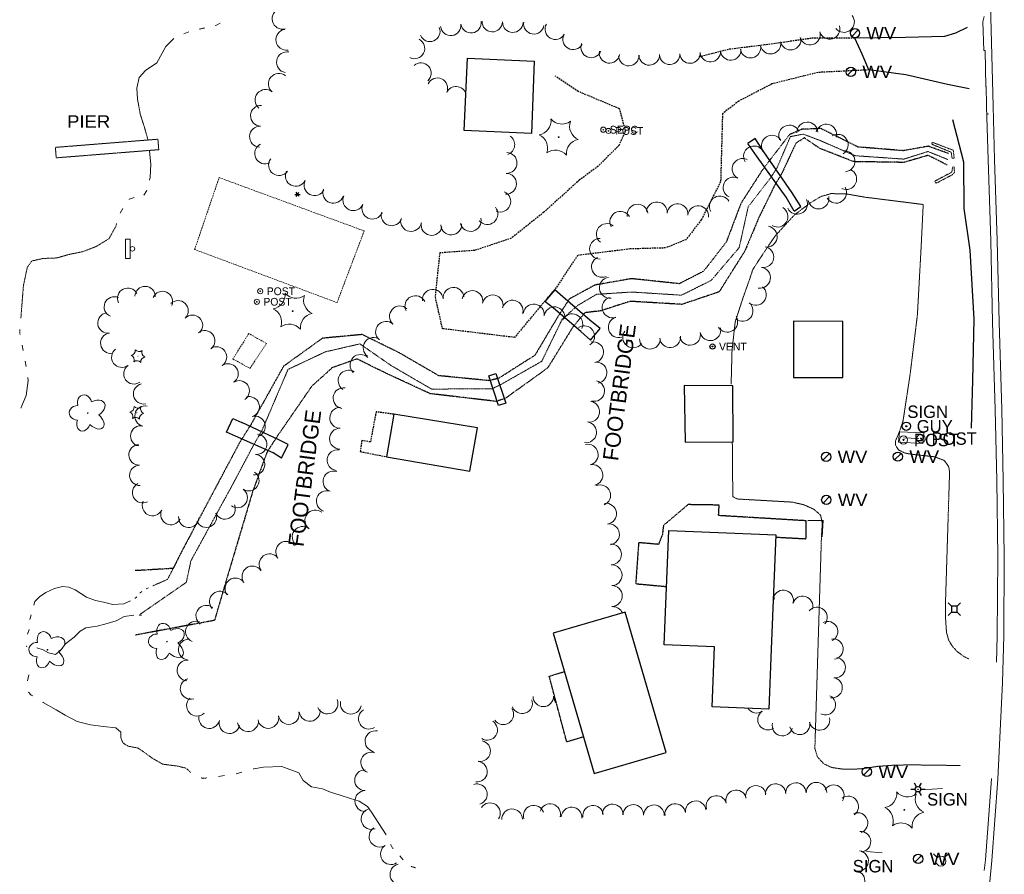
# Model space of a CAD drawing. Extents: x 386588 to 390135, y 96998 to 113606.
# Tile 57 of 93: x 388198 to 388577, y 103320 to 103650. Entities that reach past the tile are written whole.
import ezdxf
from ezdxf.enums import TextEntityAlignment as Align

# ---------------------------------------------------------------- set-up
doc = ezdxf.new("R2010")
doc.units = 0
doc.header["$MEASUREMENT"] = 0
for name, pattern in [('Echnl', [0.4, 0.145, -0.02, 0.01, -0.02, 0.01, -0.02, 0.01, -0.02, 0.145]), ('Wisdot1', [0.0625, 0.03125, -0.03125]), ('Wisdot3', [0.1875, 0.125, -0.0625]), ('Wisdot6', [0.375, 0.125, -0.0625, 0.03125, -0.0625, 0.03125, -0.0625])]:
    doc.linetypes.add(name, pattern=pattern)
for name, color, linetype, lineweight in [('E_AREA', 2, 'Wisdot3', 15), ('E_BLD', 241, 'Continuous', 25), ('E_BLD_HvyDash', 241, 'Wisdot3', 25), ('E_DRN', 40, 'Continuous', 15), ('E_DTM_BreakLines', 30, 'Continuous', 25), ('E_DWY', 2, 'Wisdot3', 15), ('E_LAND_Vegetation', 3, 'Continuous', 15), ('E_LTG', 21, 'Continuous', 25), ('E_MISCPROP', 30, 'Continuous', 15), ('E_MISCPROP_HvyDash', 241, 'Wisdot3', 25), ('E_MISCPROP_Railing', 30, 'Continuous', 15), ('E_MISCPROP_Septic', 241, 'Continuous', 15), ('E_RDWY_AsphConc', 200, 'Continuous', 25), ('E_RDWY_Gravel', 21, 'Wisdot3', 25), ('E_SGN', 21, 'Continuous', 15), ('E_STRUCT', 40, 'Continuous', 25), ('E_STRUCT_Pier', 7, 'Wisdot3', 25), ('E_STRUCT_WingWall', 40, 'Wisdot1', 15), ('E_UTL_AG_Bold', 30, 'Continuous', 25), ('E_UTL_EGuyWire', 200, 'Continuous', 25), ('E_UTL_W', 5, 'Continuous', 25), ('E_UTL_WHydrant', 4, 'Continuous', 15), ('E_WAL', 40, 'Continuous', 25), ('E_WTR', 4, 'Wisdot6', 15), ('E_WTR_Channel', 4, 'Echnl', 15), ('E_WTR_Dock_Pier', 4, 'Wisdot3', 15), ('E_WTR_Edge', 4, 'Echnl', 25), ('E_WTR_Elevations', 4, 'Continuous', 15)]:
    doc.layers.add(name, color=color, linetype=linetype, lineweight=lineweight)
doc.layers.add('P2S1_Complete', color=7, linetype='Continuous', lineweight=15, transparency=0.9)
doc.styles.add('Style-dot_font5', font='dot_font5.shx')
doc.styles.add('Style-IGR_FONT_0', font='dot_font15.shx')

# ---------------------------------------------------------------- blocks, each defined once
blk = doc.blocks.new('BSGN')
at = {"layer": 'E_SGN', "style": 'Style-dot_font5'}
blk.add_text('SIGN', height=12, dxfattribs=at).set_placement((0, 0), align=Align.MIDDLE_CENTER)
blk = doc.blocks.new('GUY')
at = {"layer": 'E_UTL_EGuyWire'}
for radius in [4, 0.5]:
    blk.add_circle((0, 0), radius, dxfattribs=at)
at = {"layer": 'E_UTL_EGuyWire', "style": 'Style-dot_font5'}
blk.add_text('GUY', height=12, dxfattribs=at).set_placement((10, 0), align=Align.MIDDLE_LEFT)
blk = doc.blocks.new('HYD')
at = {"layer": 'E_UTL_WHydrant'}
for p, q in [((-3.8, 3.8), (-8.3, 8.3)), ((3.8, 3.8), (8.3, 8.3))]:
    blk.add_line(p, q, dxfattribs=at)
for radius in [5.48, 0.42]:
    blk.add_circle((0, 0), radius, dxfattribs=at)
blk = doc.blocks.new('LPOL')
at = {"layer": 'E_LTG'}
for p, q in [((-4, 0), (-1.5, 0)), ((-0.75, 1.3), (-2, 3.46)), ((0.75, 1.3), (2, 3.46)), ((1.5, 0), (4, 0)), ((-2, -3.46), (-0.75, -1.3)), ((2, -3.46), (0.75, -1.3))]:
    blk.add_line(p, q, dxfattribs=at)
for radius in [1.5, 1.5, 1.5, 0.125]:
    blk.add_circle((0, 0), radius, dxfattribs=at)
blk = doc.blocks.new('PED')
at = {"layer": 'E_UTL_AG_Bold'}
for p, q in [((-2.5, 2.5), (-5.33, 5.33)), ((2.5, 2.5), (5.33, 5.33)), ((-2.5, -2.5), (-5.33, -5.33)), ((2.5, -2.5), (5.33, -5.33))]:
    blk.add_line(p, q, dxfattribs=at)
at = {"layer": 'E_UTL_AG_Bold', "flags": 128}
blk.add_lwpolyline([(-2.5, -2.5), (2.5, -2.5), (2.5, 2.5), (-2.5, 2.5)], close=True, dxfattribs=at)
blk = doc.blocks.new('PIER')
at = {"layer": 'E_STRUCT_Pier', "style": 'Style-dot_font5', "width": 1.111111}
blk.add_text('PIER', height=10.8, dxfattribs=at).set_placement((-16.77, -5.4))
blk = doc.blocks.new('CTRE')
at = {"layer": 'E_LAND_Vegetation'}
blk.add_circle((0, 0), 0.223, dxfattribs=at)
for centre, start, end in [((-11.97, 8.96), 280.2067, 5.9716), ((1.81, 14.92), 220.2113, 305.9762), ((13.83, 5.89), 160.2113, 245.9762), ((-13.83, -5.9), 340.2113, 65.9762), ((-1.81, -14.93), 40.2113, 125.9762)]:
    blk.add_arc(centre, 7.87, start, end, dxfattribs=at)
at = {"layer": 'E_LAND_Vegetation', "extrusion": (0, 0, -1)}
blk.add_arc((-12.03, -9.04), 7.87, 354.0728, 79.7489, dxfattribs=at)
blk = doc.blocks.new('POST')
at = {"layer": 'E_MISCPROP'}
for radius in [4, 0.5]:
    blk.add_circle((0, 0), radius, dxfattribs=at)
at = {"layer": 'E_MISCPROP', "style": 'Style-dot_font5'}
blk.add_text('POST', height=12, dxfattribs=at).set_placement((10, 0), align=Align.MIDDLE_LEFT)
blk = doc.blocks.new('SIGN')
at = {"layer": 'E_SGN', "lineweight": 13, "style": 'Style-dot_font5'}
blk.add_text('SIGN', height=12, dxfattribs=at).set_placement((0, 0), align=Align.MIDDLE_CENTER)
blk = doc.blocks.new('DTRE')
at = {"layer": 'E_LAND_Vegetation'}
blk.add_circle((-0.18, 0), 0.183, dxfattribs=at)
for centre, major_axis, ratio in [((-1.87, 5.32), (1.36, -4.98), 0.782863), ((4.06, 2.74), (-5.27, -2.93), 0.691916), ((-5.87, 0.15), (4.93, -0.12), 0.832022), ((-2.49, -5.24), (1.8, 4.86), 0.716896), ((3.54, -3.71), (-5.01, 4.58), 0.560249)]:
    blk.add_ellipse(centre, major_axis=major_axis, ratio=ratio, start_param=1.570796, end_param=4.712389, dxfattribs=at)
blk = doc.blocks.new('WV')
at = {"layer": 'E_UTL_W'}
blk.add_line((-2.83, -2.83), (2.83, 2.83), dxfattribs=at)
blk.add_circle((0, 0), 4, dxfattribs=at)
at = {"layer": 'E_UTL_W', "style": 'Style-dot_font5', "width": 1.111111}
blk.add_text('WV', height=10.8, dxfattribs=at).set_placement((10, 0), align=Align.MIDDLE_LEFT)

msp = doc.modelspace()

# ---------------------------------------------------------------- linework, layer by layer
at = {"layer": 'E_AREA', "ltscale": 5}
for p, q in [((388265.22, 103561.01), (388274.66, 103588.75)), ((388274.66, 103588.75), (388330.58, 103568.17)), ((388330.58, 103568.17), (388320.12, 103540.54)), ((388320.12, 103540.54), (388265.22, 103561.01)), ((388286.11, 103528.62), (388279.95, 103518.8)), ((388292.9, 103524.76), (388286.11, 103528.62)), ((388286.55, 103515.15), (388292.9, 103524.76)), ((388279.95, 103518.8), (388286.55, 103515.15))]:
    msp.add_line(p, q, dxfattribs=at)
at = {"layer": 'E_BLD', "ltscale": 5}
for p, q in [((388369.08, 103606.89), (388370.39, 103634.82)), ((388370.39, 103634.82), (388370.39, 103634.82)), ((388370.39, 103634.82), (388396.12, 103633.62)), ((388396.12, 103633.62), (388395.1, 103605.76)), ((388395.1, 103605.76), (388369.08, 103606.89)), ((388395.96, 103604.34), (388395.96, 103604.34)), ((388515.17, 103533.25), (388496.06, 103533.33)), ((388496.06, 103533.33), (388496.09, 103511.63)), ((388515.2, 103511.65), (388515.17, 103533.25)), ((388472.79, 103508.44), (388454.02, 103508.55)), ((388454.02, 103508.55), (388454.35, 103486.77)), ((388472.8, 103486.79), (388472.79, 103508.44)), ((388496.09, 103511.63), (388515.2, 103511.65)), ((388342.02, 103497.48), (388339.18, 103481.08)), ((388374.23, 103492.28), (388342.02, 103497.48)), ((388371.32, 103475.52), (388374.23, 103492.28)), ((388454.35, 103486.77), (388472.8, 103486.79)), ((388339.18, 103481.08), (388371.32, 103475.52)), ((388446.29, 103408.52), (388448.06, 103452.67)), ((388448.06, 103452.67), (388489.32, 103451.02)), ((388448.06, 103452.67), (388448.06, 103452.67)), ((388489.32, 103451.02), (388487.54, 103406.81)), ((388489.32, 103451.02), (388489.32, 103451.02)), ((388431.23, 103421.19), (388403.42, 103413.09)), ((388447.01, 103366.99), (388431.23, 103421.19)), ((388431.23, 103421.19), (388431.23, 103421.19)), ((388403.42, 103413.09), (388419.2, 103358.89)), ((388465.63, 103407.75), (388446.29, 103408.52)), ((388446.29, 103408.52), (388446.29, 103408.52)), ((388464.71, 103384.6), (388465.63, 103407.75)), ((388465.63, 103407.75), (388465.63, 103407.75)), ((388487.54, 103406.81), (388486.62, 103383.73)), ((388487.54, 103406.81), (388487.54, 103406.81)), ((388486.62, 103383.73), (388464.71, 103384.6)), ((388486.62, 103383.73), (388486.62, 103383.73)), ((388419.2, 103358.89), (388447.01, 103366.99)), ((388419.2, 103358.89), (388419.2, 103358.89))]:
    msp.add_line(p, q, dxfattribs=at)
at = {"layer": 'E_BLD_HvyDash', "ltscale": 5}
for p, q in [((388335.18, 103498.42), (388332.98, 103486.79)), ((388342.02, 103497.48), (388335.18, 103498.42)), ((388329.66, 103487.35), (388329.04, 103483.09)), ((388332.98, 103486.79), (388329.66, 103487.35)), ((388329.04, 103483.09), (388339.18, 103481.08))]:
    msp.add_line(p, q, dxfattribs=at)
at = {"layer": 'E_DRN'}
msp.add_point((388571.08, 103613.23), dxfattribs=at)
at = {"layer": 'E_DTM_BreakLines'}
for p, q in [((388561.8, 103594.7), (388557.54, 103611.01)), ((388561.93, 103576.88), (388561.8, 103594.7)), ((388564.21, 103560.76), (388561.93, 103576.88)), ((388565.82, 103534.13), (388564.21, 103560.76)), ((388565.22, 103510.67), (388565.82, 103534.13)), ((388564.81, 103492.09), (388565.22, 103510.67))]:
    msp.add_line(p, q, dxfattribs=at)
at = {"layer": 'E_DWY', "flags": 128}
for points in [[(388472.08, 103509.09), (388472.42, 103522.02), (388473.65, 103533.12), (388476.73, 103542.62), (388479.02, 103549.01), (388480.44, 103553.31), (388483.31, 103557.72), (388488.94, 103566.1), (388496.45, 103574.32), (388502.77, 103579.12), (388506.66, 103581.43), (388510.63, 103582.58), (388516.58, 103582.43), (388523.62, 103581.2), (388546.14, 103578.37)], [(388538.34, 103494.76), (388541.12, 103513.07), (388543.9, 103535.8), (388545.38, 103562.73), (388546.14, 103578.37)], [(388538.34, 103494.76), (388536.84, 103490.38), (388535.48, 103487.25), (388535.48, 103485.48), (388536.69, 103483.65), (388539.34, 103482.43), (388541.8, 103482.03), (388550.57, 103481.07), (388554.35, 103479.6), (388556, 103477.16), (388556.3, 103475.14), (388554.76, 103425.87), (388554.75, 103418.78), (388555.12, 103413.32), (388556, 103410.24), (388557.34, 103408.05), (388559.24, 103405.92), (388561.96, 103403.96), (388563.68, 103403.12)], [(388544.09, 103362.21), (388535.83, 103362.19), (388528.62, 103361.67), (388523.18, 103360.84), (388518.85, 103360.53), (388514.65, 103360.66), (388510.84, 103361.25), (388507.84, 103362.63), (388505.33, 103365.35), (388504.36, 103368.61), (388506.89, 103449.91), (388507.22, 103455.44), (388506.56, 103458.58), (388503.93, 103460.85), (388500.04, 103462.6), (388495.62, 103463.58), (388474.38, 103464.8), (388472.72, 103465.7), (388472.53, 103486.79)], [(388544.09, 103362.21), (388552.1, 103362.12), (388560.57, 103361.97)]]:
    msp.add_lwpolyline(points, dxfattribs=at)
at = {"layer": 'E_LAND_Vegetation'}
for centre in [(388243.37, 103519.88), (388242.9, 103498.03)]:
    msp.add_circle(centre, 0.0558, dxfattribs=at)
for centre, radius, start, end in [((388299.14, 103650.02), 4.04, 104.4458, 284.4305), ((388371.79, 103648.48), 3.95, 187.2767, 7.2614), ((388379.99, 103648.92), 3.95, 178.0169, 358.0016), ((388387.88, 103648.68), 3.95, 178.317, 358.3017), ((388396.01, 103648.04), 3.95, 170.7495, 350.7342), ((388515.56, 103648.79), 4.04, 218.6672, 38.6518), ((388300.59, 103641.9), 4.04, 99.3336, 279.3183), ((388355.91, 103645.15), 3.95, 202.5787, 22.5633), ((388363.96, 103647.48), 3.95, 187.2767, 7.2614), ((388404.31, 103645.98), 3.95, 150.1603, 330.145), ((388502.48, 103643.86), 3.95, 196.4366, 16.4213), ((388510.06, 103646.1), 3.95, 196.4366, 16.4213), ((388349.97, 103638.55), 3.95, 243.1781, 63.1628), ((388411.16, 103642.05), 3.95, 150.1603, 330.145), ((388487.28, 103640.39), 3.95, 191.1916, 11.1763), ((388495.03, 103641.92), 3.95, 191.1916, 11.1763), ((388300.82, 103633.23), 4.04, 79.7597, 259.7444), ((388418.1, 103638.94), 3.95, 158.1111, 338.0958), ((388425.19, 103636.82), 3.95, 170.6915, 350.6761), ((388464.05, 103637.32), 3.95, 184.8309, 4.8156), ((388471.92, 103637.98), 3.95, 184.8309, 4.8156), ((388479.53, 103638.86), 3.95, 191.1916, 11.1763), ((388432.6, 103635.8), 3.95, 181.7541, 1.7388), ((388440.5, 103636.04), 3.95, 181.7541, 1.7388), ((388448.34, 103636.32), 3.95, 183.2337, 3.2184), ((388456.22, 103636.76), 3.95, 183.2337, 3.2184), ((388352.44, 103629.05), 3.95, 311.7122, 131.6968), ((388297.7, 103624.89), 4.04, 50.3855, 230.3702), ((388358.81, 103623.22), 3.95, 335.431, 155.4157), ((388292.55, 103618.67), 4.04, 50.3855, 230.3702), ((388365.99, 103619.94), 3.95, 17.9645, 155.4157), ((388365.99, 103619.94), 3.95, 335.431, 336.6855), ((388290.82, 103612.57), 4.04, 87.2052, 267.1899), ((388290.43, 103604.51), 4.04, 87.2052, 267.1899), ((388494.47, 103604.96), 4.02, 23.5771, 203.5618), ((388501.46, 103606.14), 4.02, 1.4726, 181.4573), ((388508.77, 103605.33), 4.02, 345.1737, 165.1584), ((388384.58, 103601.45), 4.04, 291.0674, 55.2748), ((388487.78, 103601.04), 4.02, 30.9892, 210.9739), ((388513.18, 103601.41), 4.02, 301.2603, 121.245), ((388292.43, 103598.05), 4.04, 116.6265, 296.6111), ((388480.9, 103596.91), 4.02, 30.9892, 210.9739), ((388297.78, 103593.58), 4.04, 143.5362, 323.5209), ((388385.47, 103594.42), 4.04, 268.4294, 88.4141), ((388476.49, 103592.11), 4.02, 63.8828, 243.8675), ((388515.8, 103595.03), 4.02, 275.3101, 95.2948), ((388516.46, 103588.17), 4.02, 244.6741, 64.6588), ((388304.22, 103589.42), 4.04, 153.6317, 333.6164), ((388385.25, 103586.35), 4.04, 268.4294, 88.4141), ((388472.98, 103584.93), 4.02, 64.8936, 244.8783), ((388311.45, 103585.84), 4.04, 153.6317, 333.6164), ((388318.7, 103582.91), 4.04, 160.2808, 340.2655), ((388512.57, 103582.92), 4.02, 211.6127, 31.5973), ((388326.4, 103580.05), 4.04, 156.0661, 336.0508), ((388383.06, 103579.49), 4.04, 247.5755, 67.5602), ((388467.73, 103577.62), 4.02, 29.5457, 209.5304), ((388497.52, 103578.63), 4.02, 205.3933, 25.378), ((388505.79, 103580.69), 4.02, 190.5954, 10.58), ((388333.78, 103576.77), 4.04, 156.0661, 336.0508), ((388378.07, 103574.7), 4.04, 219.6801, 39.6648), ((388436.01, 103574.42), 4.02, 9.2209, 189.2056), ((388443.44, 103575.32), 4.02, 355.169, 175.1537), ((388451.41, 103574.63), 4.02, 354.4832, 174.4679), ((388459.41, 103573.86), 4.02, 354.4832, 174.4679), ((388489.94, 103573.7), 4.02, 239.7005, 59.6852), ((388341.19, 103574.23), 4.04, 162.1675, 342.1521), ((388348.66, 103572.01), 4.04, 169.2825, 349.2672), ((388371.6, 103572.04), 4.04, 194.7585, 14.7432), ((388429.36, 103571.72), 4.02, 29.4159, 209.4006), ((388356.59, 103570.51), 4.04, 169.2825, 349.2672), ((388364.13, 103570.68), 4.04, 182.9207, 2.9054), ((388424.13, 103566.97), 4.02, 51.8688, 231.8534), ((388485.8, 103565.99), 4.02, 260.5713, 80.556), ((388421.54, 103561.29), 4.02, 90.0525, 270.0371), ((388484.49, 103558.07), 4.02, 260.5713, 80.556), ((388422.26, 103554.32), 4.02, 114.3701, 294.3548), ((388483.19, 103550.13), 4.02, 260.9665, 80.9512), ((388425.28, 103546.26), 4.02, 97.0017, 276.9863), ((388239.43, 103542.23), 3.94, 26.7581, 206.7428), ((388246.09, 103542.85), 3.94, 358.4255, 178.4101), ((388365.03, 103542.34), 4.02, 5.1477, 185.1324), ((388481.6, 103543.55), 4.02, 230.6488, 50.6335), ((388234.26, 103538.87), 3.94, 66.9622, 246.9469), ((388252.78, 103540.94), 3.94, 336.4964, 156.4811), ((388350.33, 103539.18), 4.02, 26.5848, 206.5695), ((388357.03, 103541.62), 4.02, 5.1477, 185.1324), ((388372.29, 103541.13), 4.02, 347.9732, 167.9578), ((388380.15, 103539.46), 4.02, 347.9732, 167.9578), ((388426.37, 103538.69), 4.02, 107.2342, 287.2189), ((388258.79, 103537.37), 3.94, 315.1137, 135.0983), ((388344.39, 103535.21), 4.02, 47.8061, 227.7908), ((388387.81, 103537.43), 4.02, 344.9636, 164.9483), ((388395.96, 103535.93), 4.02, 352.3358, 172.3204), ((388403.92, 103534.86), 4.02, 352.3358, 172.3204), ((388476.5, 103537.34), 4.02, 230.6488, 50.6335), ((388231.77, 103532.67), 3.94, 98.2264, 278.2111), ((388264.37, 103531.81), 3.94, 315.1137, 135.0983), ((388410.84, 103532.19), 4.02, 336.4449, 156.4296), ((388428.75, 103531.02), 4.02, 107.2342, 287.2189), ((388470.57, 103533.15), 4.02, 211.6127, 31.5973), ((388339, 103529.26), 4.02, 47.8061, 227.7908), ((388415.43, 103527.57), 4.02, 303.0925, 123.0772), ((388232.89, 103524.87), 3.94, 98.2264, 278.2111), ((388269.12, 103525.82), 3.94, 308.4691, 128.4538), ((388334.24, 103523.07), 4.02, 53.9594, 233.9441), ((388434.29, 103527.14), 4.02, 142.8299, 322.8145), ((388448.52, 103527.22), 4.02, 185.9871, 5.9718), ((388456.24, 103528.11), 4.02, 192.8887, 12.8733), ((388464.07, 103529.9), 4.02, 192.8887, 12.8733), ((388273.63, 103519.55), 3.94, 304.3319, 124.3166), ((388418.88, 103521.41), 4.02, 279.2399, 99.2246), ((388440.75, 103526.61), 4.02, 179.8532, 359.8378), ((388237.13, 103519.47), 3.94, 126.9955, 306.9801), ((388239.92, 103518.41), 1.97, 340.2113, 65.9762), ((388240.38, 103522.12), 1.97, 280.2067, 5.9716), ((388243.83, 103523.61), 1.97, 220.2113, 305.9762), ((388246.83, 103521.36), 1.97, 160.2113, 245.9762), ((388329.14, 103516.48), 4.02, 45.3393, 225.3239), ((388241.8, 103513.03), 3.94, 124.6091, 304.5937), ((388242.92, 103516.15), 1.97, 40.2113, 125.9762), ((388278.07, 103513.04), 3.94, 304.3319, 124.3166), ((388420.17, 103513.48), 4.02, 279.2399, 99.2246), ((388324.57, 103510.46), 4.02, 57.2678, 237.2525), ((388245.56, 103505.34), 3.94, 101.6306, 281.6152), ((388282.39, 103506.5), 3.94, 303.3605, 123.3452), ((388419.22, 103506.48), 4.02, 256.2919, 76.2766), ((388286.24, 103500.34), 3.94, 286.9864, 106.971), ((388322.62, 103503.67), 4.02, 80.3232, 260.3079), ((388239.9, 103500.28), 1.97, 280.2067, 5.9716), ((388243.35, 103501.77), 1.97, 220.2113, 305.9762), ((388246.07, 103496.78), 3.94, 77.8479, 257.8326), ((388417.33, 103498.47), 4.02, 261.6089, 81.5936), ((388239.44, 103496.56), 1.97, 340.2113, 65.9762), ((388246.35, 103499.51), 1.97, 160.2113, 245.9762), ((388288.54, 103492.8), 3.94, 286.9864, 106.971), ((388321.35, 103496.07), 4.02, 89.2764, 269.2611), ((388244.42, 103489.08), 3.94, 77.8479, 257.8326), ((388242.44, 103494.3), 1.97, 40.2113, 125.9762), ((388416.15, 103490.52), 4.02, 261.6089, 81.5936), ((388289.1, 103485.91), 3.94, 264.3097, 84.2944), ((388321.24, 103488.04), 4.02, 89.2764, 269.2611), ((388243.77, 103481.8), 3.94, 92.0193, 272.0039), ((388416.81, 103481.87), 4.02, 282.8871, 102.8718), ((388288.32, 103478.07), 3.94, 264.3097, 84.2944), ((388320.33, 103479.8), 4.02, 82.0492, 262.0339), ((388244.05, 103473.92), 3.94, 92.0193, 272.0039), ((388418.6, 103474.03), 4.02, 282.8871, 102.8718), ((388286.11, 103471.85), 3.94, 235.4782, 55.4629), ((388318.72, 103471.56), 4.02, 71.3054, 251.2901), ((388245.15, 103467.23), 3.94, 117.9445, 297.9292), ((388421.58, 103466.22), 4.02, 292.2647, 112.2494), ((388281.65, 103465.35), 3.94, 235.4782, 55.4629), ((388316.15, 103463.95), 4.02, 71.3054, 251.2901), ((388248.97, 103462.24), 3.94, 154.0284, 334.0131), ((388276.93, 103460.94), 3.94, 203.7953, 23.78), ((388423.85, 103459.11), 4.02, 278.1103, 98.095), ((388256.05, 103458.79), 3.94, 154.0284, 334.0131), ((388269.72, 103457.76), 3.94, 203.7953, 23.78), ((388311.77, 103456.52), 4.02, 52.442, 232.4266), ((388262.96, 103457.73), 3.94, 176.1519, 356.1365), ((388424.98, 103451.15), 4.02, 278.1103, 98.095), ((388306.87, 103450.15), 4.02, 52.442, 232.4266), ((388300.52, 103444.44), 4.02, 36.9259, 216.9106), ((388425.73, 103443.39), 4.02, 271.9394, 91.9241), ((388294.1, 103439.61), 4.02, 36.9259, 216.9106), ((388287.51, 103434.91), 4.02, 35.2358, 215.2205), ((388425.99, 103435.4), 4.02, 270.707, 90.6917), ((388280.95, 103430.27), 4.02, 35.2358, 215.2205), ((388274.97, 103425.22), 4.02, 40.7987, 220.7834), ((388426.09, 103427.37), 4.02, 270.707, 90.6917), ((388492.17, 103425.69), 3.92, 343.1064, 163.0911), ((388484.77, 103426.37), 3.92, 354.6784, 22.7436), ((388499.67, 103423.41), 3.92, 343.1064, 163.0911), ((388269.75, 103419.76), 4.02, 52.717, 232.7017), ((388426.47, 103419.25), 4.02, 23.8638, 93.4424), ((388505.21, 103419.14), 3.92, 320.8239, 140.8086), ((388265.7, 103413.6), 4.02, 69.1949, 249.1796), ((388509.28, 103413.66), 3.92, 296.7612, 116.7459), ((388263, 103406.7), 4.02, 86.3255, 266.3102), ((388511.38, 103406.88), 3.92, 278.6257, 98.6104), ((388262.48, 103398.68), 4.02, 86.3255, 266.3102), ((388512.23, 103399.75), 3.92, 261.1463, 81.131), ((388263.7, 103391.61), 4.02, 106.6724, 286.6571), ((388511.03, 103392), 3.92, 261.1463, 81.131), ((388266.11, 103385.07), 4.02, 133.0218, 313.0065), ((388316.46, 103385.94), 4.02, 202.9619, 22.9466), ((388325.43, 103385.85), 4.02, 168.764, 348.7486), ((388391.46, 103385.99), 3.97, 200.0835, 20.0682), ((388399.65, 103388.7), 3.97, 180.3303, 0.315), ((388407.59, 103388.75), 3.97, 180.3303, 223.6638), ((388508.4, 103385.4), 3.92, 243.0164, 63.001), ((388309.56, 103383.07), 4.02, 187.7206, 7.7053), ((388332.42, 103380.06), 4.02, 121.2384, 301.223), ((388384.23, 103381.73), 3.97, 213.7465, 33.7311), ((388481.89, 103386.15), 3.92, 212.4178, 303.8689), ((388486.26, 103379.64), 3.92, 123.8843, 303.8689), ((388270.86, 103380.31), 4.02, 166.0808, 346.0655), ((388278.66, 103378.38), 4.02, 166.0808, 346.0655), ((388285.78, 103379.09), 4.02, 188.1551, 8.1398), ((388293.61, 103380.34), 4.02, 191.0209, 11.0056), ((388301.5, 103381.88), 4.02, 191.0209, 11.0056), ((388378.02, 103375.74), 3.97, 237.6687, 57.6534), ((388506.18, 103379.53), 3.92, 192.5313, 12.5159), ((388334.97, 103371.38), 4.02, 79.5203, 259.505), ((388491.86, 103377.36), 3.92, 165.2586, 345.2433), ((388498.53, 103377.83), 3.92, 192.5313, 12.5159), ((388375.32, 103367.57), 3.97, 259.4658, 79.4505), ((388333.3, 103363.14), 4.02, 69.026, 249.0107), ((388330.97, 103356.32), 4.02, 90.3243, 270.309), ((388374.07, 103359.61), 3.97, 262.8317, 82.8163), ((388374.05, 103350.93), 3.97, 287.2725, 107.2571), ((388474.01, 103348.57), 3.97, 15.9433, 195.928), ((388481.63, 103350.27), 3.97, 12.4603, 192.445), ((388489.23, 103350.96), 3.97, 4.1431, 184.1277), ((388497.05, 103351.36), 3.97, 1.1265, 181.1112), ((388504.99, 103351.51), 3.97, 1.1265, 181.1112), ((388511.64, 103350.52), 3.97, 327.6767, 147.6613), ((388331.02, 103348.29), 4.02, 90.3243, 270.309), ((388466.37, 103346.39), 3.97, 15.9433, 195.928), ((388517.23, 103346.24), 3.97, 305.7495, 125.7342), ((388333.45, 103341.38), 4.02, 109.5615, 289.5461), ((388379.1, 103343.63), 3.97, 326.2652, 146.2498), ((388387.61, 103341.27), 3.97, 1.2014, 181.1861), ((388395.97, 103342.68), 3.97, 18.5251, 198.5098), ((388402.31, 103343.28), 3.97, 344.0055, 163.9902), ((388410.56, 103341.97), 3.97, 356.7819, 176.7666), ((388418.84, 103342.61), 3.97, 7.7178, 187.7025), ((388426.41, 103343.13), 3.97, 358.651, 178.6357), ((388434.37, 103342.94), 3.97, 359.127, 179.1117), ((388442.31, 103342.82), 3.97, 359.127, 179.1117), ((388450.53, 103343.3), 3.97, 7.7744, 187.759), ((388458.4, 103344.37), 3.97, 7.7744, 187.759), ((388520.8, 103339.83), 3.97, 290.6399, 110.6245), ((388336.52, 103334.56), 4.02, 123.1214, 303.1061), ((388521.93, 103332.65), 3.97, 274.1462, 94.1309), ((388340.91, 103327.83), 4.02, 123.1214, 303.1061), ((388521.02, 103325.2), 3.97, 262.2544, 82.239), ((388344.58, 103319.99), 4.02, 103.0219, 283.0066), ((388519.68, 103317.47), 3.97, 259.8723, 79.8569)]:
    msp.add_arc(centre, radius, start, end, dxfattribs=at)
at = {"layer": 'E_LAND_Vegetation', "extrusion": (0, 0, -1)}
for centre in [(-388246.38, 103517.62), (-388245.9, 103495.78)]:
    msp.add_arc(centre, 1.97, 354.0728, 79.7489, dxfattribs=at)
at = {"layer": 'E_LTG', "ltscale": 5}
for p, q in [((388303.9, 103582.27), (388304.53, 103582.27)), ((388304.71, 103582.6), (388304.4, 103583.14)), ((388304.4, 103581.41), (388304.71, 103581.95)), ((388305.09, 103582.6), (388305.4, 103583.14)), ((388305.4, 103581.41), (388305.09, 103581.95)), ((388305.28, 103582.27), (388305.9, 103582.27))]:
    msp.add_line(p, q, dxfattribs=at)
at = {"layer": 'E_LTG'}
for radius in [0.375, 0.0312]:
    msp.add_circle((388304.9, 103582.27), radius, dxfattribs=at)
at = {"layer": 'E_MISCPROP'}
for centre, radius in [((388424.79, 103606.74), 1), ((388424.79, 103606.74), 0.125), ((388290.5, 103544.91), 1), ((388290.5, 103544.91), 0.125), ((388289.21, 103540.85), 1), ((388289.21, 103540.85), 0.125)]:
    msp.add_circle(centre, radius, dxfattribs=at)
at = {"layer": 'E_MISCPROP_HvyDash', "flags": 128}
for points in [[(388489.28, 103450.09), (388500.94, 103449.46), (388501.05, 103456.38), (388467.23, 103458.4), (388467.47, 103462.44), (388455.47, 103462.62), (388445.99, 103454.59), (388445.55, 103451.06), (388444.07, 103447.28), (388436.41, 103447.95), (388435.28, 103432.12), (388447.19, 103431.02)], [(388415.08, 103373.03), (388408.69, 103371.09), (388401.94, 103396.43), (388407.75, 103398.21)]]:
    msp.add_lwpolyline(points, dxfattribs=at)
at = {"layer": 'E_MISCPROP_Septic'}
for radius in [1, 0.125]:
    msp.add_circle((388422.78, 103607.22), radius, dxfattribs=at)
at = {"layer": 'E_RDWY_AsphConc', "flags": 128}
for points in [[(388563.05, 103646.62), (388558.55, 103644.39), (388554.39, 103643.12), (388539.32, 103642.75), (388519.74, 103642.55)], [(388563.81, 103622.93), (388555.56, 103624.66), (388539.38, 103628.41), (388525.22, 103630.27), (388522.62, 103636.29), (388519.74, 103642.55)]]:
    msp.add_lwpolyline(points, dxfattribs=at)
at = {"layer": 'E_RDWY_Gravel', "ltscale": 5}
for p, q in [((388503.87, 103642.57), (388485, 103639.9)), ((388519.74, 103642.55), (388503.87, 103642.57)), ((388471.1, 103638.19), (388459.53, 103635.21)), ((388485, 103639.9), (388471.1, 103638.19)), ((388525.22, 103630.27), (388505.58, 103629.29)), ((388413.13, 103621.96), (388404.25, 103627.87)), ((388505.58, 103629.29), (388487.8, 103624.87)), ((388429.07, 103615.26), (388413.13, 103621.96)), ((388487.8, 103624.87), (388475.03, 103618.26)), ((388475.03, 103618.26), (388468.75, 103613.4)), ((388431.36, 103606.75), (388429.07, 103615.26)), ((388468.75, 103613.4), (388468.02, 103587.21)), ((388428.88, 103601.24), (388431.36, 103606.75)), ((388428.88, 103601.24), (388420.75, 103593.13)), ((388420.75, 103593.13), (388413.48, 103587.71)), ((388413.48, 103587.71), (388399.87, 103575.41)), ((388468.02, 103587.21), (388460.57, 103572.42)), ((388399.87, 103575.41), (388387.31, 103565.36)), ((388460.57, 103572.42), (388454.64, 103564.8)), ((388387.31, 103565.36), (388373.25, 103560.67)), ((388433.14, 103561.22), (388412.88, 103558.73)), ((388446.8, 103561.62), (388433.14, 103561.22)), ((388454.64, 103564.8), (388446.8, 103561.62)), ((388359.7, 103559.69), (388357.91, 103542.67)), ((388373.25, 103560.67), (388359.7, 103559.69)), ((388412.88, 103558.73), (388404.59, 103546.3)), ((388404.59, 103546.3), (388399.63, 103540.37)), ((388357.91, 103542.67), (388360.67, 103530.48)), ((388399.63, 103540.37), (388388.57, 103527.08)), ((388388.57, 103527.08), (388360.67, 103530.48))]:
    msp.add_line(p, q, dxfattribs=at)
at = {"layer": 'E_SGN', "ltscale": 5}
for p, q in [((388538.53, 103488.43), (388544.46, 103488.08)), ((388545.66, 103352.65), (388553.55, 103353.19)), ((388524.27, 103328.79), (388530.35, 103328.32))]:
    msp.add_line(p, q, dxfattribs=at)
at = {"layer": 'E_SGN', "flags": 128}
msp.add_lwpolyline([(388240.36, 103557.53), (388238.61, 103557.53), (388238.61, 103565.03), (388240.36, 103565.03), (388240.36, 103557.53)], close=True, dxfattribs=at)
for points in [[(388537.05, 103490.73), (388536.56, 103486.71)], [(388546.34, 103490.35), (388537.05, 103490.73)], [(388545.97, 103486.23), (388546.34, 103490.35)], [(388536.56, 103486.71), (388545.97, 103486.23)]]:
    msp.add_lwpolyline(points, dxfattribs=at)
at = {"layer": 'E_SGN'}
msp.add_circle((388241.23, 103561.28), 0.875, dxfattribs=at)
at = {"layer": 'E_STRUCT', "ltscale": 5}
for p, q in [((388481.4, 103603.87), (388478.55, 103601.85)), ((388484.65, 103598.65), (388481.4, 103603.87)), ((388482.06, 103596.71), (388478.55, 103601.85)), ((388493.24, 103581.18), (388482.06, 103596.71)), ((388495.57, 103582.83), (388484.65, 103598.65)), ((388496.33, 103575.77), (388493.24, 103581.18)), ((388498.95, 103577.55), (388495.57, 103582.83)), ((388496.33, 103575.77), (388498.95, 103577.55)), ((388404.11, 103545.5), (388400.29, 103541.02)), ((388407.14, 103542.73), (388404.11, 103545.5)), ((388417.53, 103533.7), (388407.14, 103542.73)), ((388403.59, 103538.44), (388400.29, 103541.02)), ((388414.17, 103529.43), (388403.59, 103538.44)), ((388421.6, 103530.51), (388417.53, 103533.7)), ((388417.81, 103526.06), (388414.17, 103529.43)), ((388417.81, 103526.06), (388421.6, 103530.51)), ((388378.67, 103512.29), (388381.4, 103513.21)), ((388382.37, 103500.8), (388378.67, 103512.29)), ((388381.4, 103513.21), (388385.14, 103501.69)), ((388385.14, 103501.69), (388382.37, 103500.8)), ((388277.45, 103490.61), (388279.98, 103495.86)), ((388279.98, 103495.86), (388283.36, 103494.25)), ((388297.94, 103487.47), (388283.36, 103494.25)), ((388280.99, 103489.04), (388277.45, 103490.61)), ((388295.53, 103482.53), (388280.99, 103489.04)), ((388301.22, 103485.75), (388297.94, 103487.47)), ((388298.67, 103480.49), (388301.22, 103485.75)), ((388298.67, 103480.49), (388295.53, 103482.53))]:
    msp.add_line(p, q, dxfattribs=at)
at = {"layer": 'E_STRUCT_WingWall', "ltscale": 5}
for p, q in [((388549.4, 103601.64), (388549.64, 103602.38)), ((388556.92, 103598.53), (388549.4, 103601.64)), ((388549.64, 103602.38), (388557.74, 103599.29)), ((388557.74, 103599.29), (388558.08, 103596.19)), ((388557.26, 103596.3), (388556.92, 103598.53)), ((388558.08, 103596.19), (388557.26, 103596.3)), ((388557.18, 103590.85), (388557.46, 103592.79)), ((388557.46, 103592.79), (388558.09, 103592.89)), ((388558.09, 103592.89), (388558.17, 103590.72)), ((388550.56, 103587.36), (388557.18, 103590.85)), ((388557.39, 103589.86), (388551.09, 103586.55)), ((388558.17, 103590.72), (388557.39, 103589.86)), ((388551.09, 103586.55), (388550.56, 103587.36))]:
    msp.add_line(p, q, dxfattribs=at)
at = {"layer": 'E_UTL_AG_Bold'}
for radius in [1, 0.125]:
    msp.add_circle((388464.91, 103523.58), radius, dxfattribs=at)
at = {"layer": 'E_WAL'}
msp.add_lwpolyline([(388501.66, 103456.46), (388507.37, 103456.65), (388507.06, 103450.15)], dxfattribs=at)
at = {"layer": 'E_WTR', "flags": 128}
for points in [[(388267.06, 103646), (388269.1, 103646.49)], [(388247.22, 103603.24), (388247.19, 103603.44), (388245.88, 103608.09), (388244.23, 103613.2), (388243.46, 103617.58)], [(388209.9, 103557.68), (388212.04, 103557.76), (388216.69, 103559.07), (388222.15, 103560.2), (388227.35, 103562.22), (388232.19, 103565.18), (388234.77, 103569.87), (388235.14, 103571.09)], [(388198.21, 103534.49), (388198.46, 103537.68), (388199.19, 103547.04), (388200.68, 103554.14), (388202.45, 103556.58), (388206.64, 103557.55), (388209.9, 103557.68)], [(388197.9, 103528.22), (388197.76, 103528.93), (388197.87, 103530.3)], [(388258.33, 103440.82), (388256.94, 103438), (388254.75, 103433.77), (388250.02, 103431.71), (388249.13, 103431.3)], [(388242.95, 103427.01), (388242.15, 103426.48)], [(388200.24, 103408.06), (388200.78, 103407.65)], [(388263.65, 103359.35), (388261.97, 103360.96), (388258.51, 103361.8), (388252.92, 103362.5), (388248.79, 103364.88), (388245.71, 103367.15), (388243.34, 103368.74), (388239.58, 103369.44), (388237.54, 103370.75), (388236.8, 103372.59), (388236.76, 103374.59)], [(388269.92, 103357.23), (388268.4, 103357.04), (388267.7, 103357.33)], [(388341.72, 103330.01), (388341.33, 103330.43), (388340.75, 103331.7)], [(388350.35, 103322.48), (388350.23, 103322.62), (388348.51, 103323.1)]]:
    msp.add_lwpolyline(points, dxfattribs=at)
at = {"layer": 'E_WTR_Channel'}
for p, q in [((388494.91, 103604.55), (388489.74, 103592.44)), ((388499.89, 103605.51), (388494.91, 103604.55)), ((388506.35, 103603.06), (388499.89, 103605.51)), ((388519.87, 103597.18), (388506.35, 103603.06)), ((388538.68, 103595.88), (388519.87, 103597.18)), ((388547.97, 103598.8), (388538.68, 103595.88)), ((388555.62, 103595.73), (388547.97, 103598.8)), ((388489.74, 103592.44), (388487.2, 103588.54)), ((388487.2, 103588.54), (388478.67, 103577.52)), ((388478.67, 103577.52), (388475.19, 103561.76)), ((388475.19, 103561.76), (388464.35, 103549.07)), ((388464.35, 103549.07), (388452.93, 103543.39)), ((388420.21, 103543.73), (388412.78, 103539.35)), ((388433.7, 103544.61), (388420.21, 103543.73)), ((388452.93, 103543.39), (388433.7, 103544.61)), ((388412.78, 103539.35), (388406.91, 103534.09)), ((388406.91, 103534.09), (388399.05, 103517.89)), ((388328.94, 103524.61), (388315.61, 103521.55)), ((388340.9, 103516.31), (388328.94, 103524.61)), ((388315.61, 103521.55), (388301.23, 103514.78)), ((388356.53, 103507.19), (388340.9, 103516.31)), ((388399.05, 103517.89), (388383.33, 103508.96)), ((388301.23, 103514.78), (388291.18, 103491.25)), ((388383.33, 103508.96), (388379.82, 103507.27)), ((388379.82, 103507.27), (388356.53, 103507.19)), ((388291.18, 103491.25), (388287.72, 103485.18)), ((388287.72, 103485.18), (388279.92, 103470.47)), ((388279.92, 103470.47), (388263.79, 103440.98)), ((388263.79, 103440.98), (388262.01, 103432.65)), ((388262.01, 103432.65), (388243.9, 103420.12))]:
    msp.add_line(p, q, dxfattribs=at)
at = {"layer": 'E_WTR_Dock_Pier', "flags": 128}
msp.add_lwpolyline([(388251.05, 103603.55), (388211.52, 103600.4), (388211.84, 103596.37), (388251.37, 103599.51)], close=True, dxfattribs=at)
at = {"layer": 'E_WTR_Edge'}
for p, q in [((388499.27, 103607.36), (388494.52, 103605.29)), ((388506.69, 103607.66), (388499.27, 103607.36)), ((388521.01, 103600.54), (388506.69, 103607.66)), ((388494.52, 103605.29), (388487.29, 103595.93)), ((388500.3, 103604.05), (388497.04, 103602.02)), ((388506.29, 103599.98), (388500.3, 103604.05)), ((388497.04, 103602.02), (388491.44, 103590.01)), ((388519.28, 103594.9), (388506.29, 103599.98)), ((388538.39, 103599.12), (388521.01, 103600.54)), ((388548.13, 103600.83), (388538.39, 103599.12)), ((388555.89, 103598.05), (388548.13, 103600.83)), ((388487.29, 103595.93), (388484.58, 103592.37)), ((388548.04, 103597.32), (388538.69, 103594.6)), ((388555.42, 103593.6), (388548.04, 103597.32)), ((388484.58, 103592.37), (388475.9, 103578.92)), ((388538.69, 103594.6), (388519.28, 103594.9)), ((388491.44, 103590.01), (388489.02, 103586.11)), ((388489.02, 103586.11), (388482.81, 103573.44)), ((388475.9, 103578.92), (388470.23, 103564)), ((388482.81, 103573.44), (388477.34, 103560.41)), ((388470.23, 103564), (388461.41, 103552.62)), ((388477.34, 103560.41), (388467.46, 103544.68)), ((388461.41, 103552.62), (388452.08, 103547.82)), ((388419.56, 103547.31), (388409.69, 103541.95)), ((388433.61, 103549.76), (388419.56, 103547.31)), ((388452.08, 103547.82), (388433.61, 103549.76)), ((388467.46, 103544.68), (388453.12, 103539.84)), ((388409.69, 103541.95), (388405.29, 103535.14)), ((388433.18, 103541.02), (388421.8, 103537.35)), ((388453.12, 103539.84), (388433.18, 103541.02)), ((388405.29, 103535.14), (388396.38, 103520.19)), ((388415.65, 103536.63), (388411.16, 103531.29)), ((388421.8, 103537.35), (388415.65, 103536.63)), ((388411.16, 103531.29), (388401.29, 103515.27)), ((388329.83, 103528.21), (388314.49, 103526.78)), ((388344.18, 103521.12), (388329.83, 103528.21)), ((388314.49, 103526.78), (388299.5, 103515.99)), ((388359.33, 103512.34), (388344.18, 103521.12)), ((388396.38, 103520.19), (388382.54, 103511.39)), ((388299.5, 103515.99), (388286.79, 103493.28)), ((388327.8, 103518.82), (388318.28, 103515.42)), ((388338.98, 103513.29), (388327.8, 103518.82)), ((388318.28, 103515.42), (388310.35, 103508.27)), ((388356.06, 103505.4), (388338.98, 103513.29)), ((388378.83, 103510.42), (388359.33, 103512.34)), ((388401.29, 103515.27), (388384.98, 103503.58)), ((388310.35, 103508.27), (388296.85, 103488.69)), ((388382.54, 103511.39), (388378.83, 103510.42)), ((388381.51, 103502.42), (388356.06, 103505.4)), ((388384.98, 103503.58), (388381.51, 103502.42)), ((388286.79, 103493.28), (388282.78, 103486.98)), ((388282.78, 103486.98), (388275.15, 103472.66)), ((388296.85, 103488.69), (388293.12, 103482.9)), ((388293.12, 103482.9), (388287.61, 103467.76)), ((388275.15, 103472.66), (388259.73, 103443.64)), ((388287.61, 103467.76), (388277.81, 103434.78)), ((388259.73, 103443.64), (388256.94, 103438)), ((388256.94, 103438), (388242.3, 103437.15)), ((388277.81, 103434.78), (388272.88, 103417.98)), ((388272.88, 103417.98), (388242.18, 103412.27))]:
    msp.add_line(p, q, dxfattribs=at)
at = {"layer": 'E_WTR_Elevations', "flags": 128}
for points in [[(388261.07, 103644.14), (388263, 103644.96)], [(388273.18, 103647.47), (388273.63, 103647.57), (388275.08, 103648.34)], [(388243.46, 103617.58), (388243.2, 103619.03), (388242.96, 103623.21), (388243.82, 103627.35), (388246.24, 103630.08), (388250.65, 103633.01), (388254.15, 103639.29), (388257.25, 103642.43)], [(388247.86, 103587.76), (388248.11, 103588.97), (388248.3, 103593.97), (388247.76, 103598.98), (388247.73, 103599.23)], [(388239.91, 103580.32), (388239.97, 103580.41), (388241.85, 103581.06)], [(388245.62, 103581.99), (388246.77, 103583.74)], [(388236.44, 103575.07), (388237.54, 103576.86)], [(388199.13, 103522.05), (388198.72, 103524.11)], [(388200.2, 103515.85), (388199.87, 103517.92)], [(388198.25, 103499.8), (388200.3, 103504.65), (388201.03, 103510.55), (388200.85, 103511.7)], [(388226.98, 103425.65), (388223.57, 103426.9), (388221.32, 103428.35), (388219.18, 103429.8), (388216.64, 103430.8), (388214.26, 103431.05), (388211.15, 103430.29), (388207.89, 103428.72), (388205.44, 103427.04), (388203.64, 103425.2), (388203.21, 103423.84)], [(388244.88, 103429.1), (388244.18, 103428.66), (388244.1, 103428.55)], [(388247.39, 103430.49), (388246.52, 103430.09)], [(388240.51, 103425.5), (388237.95, 103424.41), (388233.73, 103424.15), (388230.08, 103424.96), (388226.98, 103425.65)], [(388202.12, 103420.16), (388201.61, 103418.31)], [(388227.69, 103415.79), (388230.59, 103416.53), (388234.94, 103417.86), (388238.09, 103419.43), (388241.74, 103419.92)], [(388243.76, 103420.02), (388244.78, 103420.02)], [(388201.38, 103414.5), (388200.83, 103412.66)], [(388204.42, 103407.37), (388206.75, 103406.66), (388208.83, 103405.42), (388211.6, 103404.87), (388213.47, 103406.34), (388215.38, 103408.95), (388218.73, 103411.55), (388221.03, 103413.75), (388223.29, 103415.09), (388227.69, 103415.79)], [(388200.78, 103394.69), (388201.3, 103396.92)], [(388202.8, 103388.82), (388202.2, 103389.19), (388201.11, 103390.35)], [(388236.76, 103374.59), (388236.75, 103374.9), (388234.86, 103376.59), (388230.09, 103377.03), (388225.05, 103377.7), (388219.91, 103378.91), (388215.29, 103381.44), (388211.8, 103383.44), (388206.84, 103386.36), (388206.71, 103386.44)], [(388317.65, 103351.66), (388314.51, 103352.95), (388310.26, 103353.74), (388307.1, 103356.19), (388305.42, 103359.17), (388298.86, 103361.62), (388291.81, 103361.41), (388288.1, 103360.66), (388287.89, 103360.6)], [(388276.74, 103358.11), (388274.47, 103357.8)], [(388283.47, 103359.38), (388281.27, 103358.77)], [(388339.08, 103335.24), (388333.41, 103344.04), (388331.85, 103346.24), (388328.67, 103348.2), (388325.3, 103349.23), (388321.31, 103350.59), (388317.65, 103351.66)], [(388345.58, 103325.57), (388344.35, 103327.1)]]:
    msp.add_lwpolyline(points, dxfattribs=at)
at = {"layer": 'P2S1_Complete'}
for p, q in [((388569.09, 103648.79), (388569.63, 103650.86)), ((388569.53, 103637.8), (388569.09, 103648.79)), ((388570.02, 103637.75), (388569.53, 103637.8)), ((388570.33, 103623.8), (388570.02, 103637.75)), ((388570.45, 103621.45), (388570.36, 103623.84)), ((388570.5, 103619.17), (388570.45, 103621.45))]:
    msp.add_line(p, q, dxfattribs=at)
at = {"layer": 'P2S1_Complete', "flags": 128}
for points in [[(388567.94, 103815.27), (388568.65, 103780.49), (388569.56, 103745.72), (388570.25, 103717.47), (388571.23, 103685.58), (388572.02, 103655.52), (388573.1, 103616.28), (388573.62, 103595.74), (388574.66, 103564.44), (388575.39, 103533.05), (388576.43, 103499.4), (388576.99, 103471.93), (388577.41, 103442.33), (388577.2, 103411.95), (388576.65, 103394.04), (388574.9, 103356.68), (388572.6, 103325.42), (388569.35, 103291.77), (388565.59, 103260.7), (388561.17, 103228.86), (388555.83, 103196.76), (388550.55, 103168.04), (388545.48, 103145.02)], [(388570.52, 103619.15), (388570.6, 103616.22), (388571.12, 103595.67), (388572.16, 103564.36), (388572.89, 103532.99), (388573.93, 103499.34), (388574.49, 103471.89), (388574.91, 103442.32), (388574.7, 103412), (388574.39, 103401.81)], [(388572.41, 103356.99), (388572.41, 103356.83), (388570.11, 103325.64), (388569.59, 103321.52)]]:
    msp.add_lwpolyline(points, dxfattribs=at)

# ---------------------------------------------------------------- block references
at = {"layer": 'E_LAND_Vegetation'}
for name, p, xscale, yscale, zscale in [('CTRE', (388405.56, 103604.37), 0.7108526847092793, 0.7108526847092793, 0.7108526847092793), ('CTRE', (388303, 103537.24), 0.7108526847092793, 0.7108526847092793, 0.7108526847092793), ('DTRE', (388224.12, 103497.92), 0.6769248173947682, 0.6769248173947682, 0.6769248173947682), ('DTRE', (388254.67, 103409.79), 0.6769248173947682, 0.6769248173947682, 0.6769248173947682), ('DTRE', (388208.58, 103406.6), 0.6769248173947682, 0.6769248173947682, 0.6769248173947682), ('CTRE', (388538.85, 103344.88), 0.7108526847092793, 0.7108526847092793, 0.7108526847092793)]:
    msp.add_blockref(name, p, dxfattribs=dict(at, xscale=xscale, yscale=yscale, zscale=zscale))
at = {"layer": 'E_LTG', "xscale": 0.692840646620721, "yscale": 0.692840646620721, "zscale": 0.692840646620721}
msp.add_blockref('LPOL', (388544.11, 103352.85), dxfattribs=at)
at = {"layer": 'E_MISCPROP', "xscale": 0.3999999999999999, "yscale": 0.3999999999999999, "zscale": 0.3999999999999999}
for p in [(388538.54, 103487.55), (388545.33, 103488.09)]:
    msp.add_blockref('POST', p, dxfattribs=at)
at = {"layer": 'E_SGN', "xscale": 0.3999999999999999, "yscale": 0.3999999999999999, "zscale": 0.3999999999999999}
for name, p in [('BSGN', (388547.87, 103498.44)), ('SIGN', (388555.48, 103348.96)), ('SIGN', (388526.82, 103323.17))]:
    msp.add_blockref(name, p, dxfattribs=at)
at = {"layer": 'E_STRUCT_Pier', "xscale": 0.4444444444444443, "yscale": 0.4444444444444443, "zscale": 0.4444444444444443}
msp.add_blockref('PIER', (388223.49, 103610.41), dxfattribs=at)
at = {"layer": 'E_UTL_AG_Bold', "xscale": 0.4503659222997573, "yscale": 0.4503659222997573, "zscale": 0.4503659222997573}
msp.add_blockref('PED', (388558.15, 103422.29), dxfattribs=at)
at = {"layer": 'E_UTL_EGuyWire', "xscale": 0.3999999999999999, "yscale": 0.3999999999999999, "zscale": 0.3999999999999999}
msp.add_blockref('GUY', (388539.63, 103492.84), dxfattribs=at)
at = {"layer": 'E_UTL_W', "xscale": 0.4444444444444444, "yscale": 0.4444444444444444, "zscale": 0.4444444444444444}
for p in [(388519.82, 103644.45), (388518.23, 103629.52), (388508.69, 103481.04), (388536.34, 103481.13), (388508.76, 103464.45), (388524.41, 103359.58), (388544.2, 103325.99)]:
    msp.add_blockref('WV', p, dxfattribs=at)
at = {"layer": 'E_UTL_WHydrant', "xscale": 0.3477624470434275, "yscale": 0.3477624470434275, "zscale": 0.3477624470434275}
msp.add_blockref('HYD', (388552.94, 103325.11), dxfattribs=at)

# ---------------------------------------------------------------- texts
at = {"layer": 'E_MISCPROP', "linetype": 'Continuous', "style": 'Style-dot_font5'}
for p in [(388427.29, 103606.74), (388293, 103544.91), (388291.71, 103540.85)]:
    msp.add_text('POST', height=3, dxfattribs=at).set_placement(p, align=Align.MIDDLE_LEFT)
at = {"layer": 'E_MISCPROP_Railing', "style": 'Style-IGR_FONT_0', "oblique": 360}
for p in [(388428.97, 103505.94), (388307.64, 103472.83)]:
    msp.add_text('FOOTBRIDGE', height=6, rotation=82.5122, dxfattribs=at).set_placement(p, align=Align.MIDDLE_CENTER)
at = {"layer": 'E_MISCPROP_Septic', "linetype": 'Continuous', "style": 'Style-dot_font5'}
msp.add_text('SEPC', height=3, dxfattribs=at).set_placement((388425.28, 103607.22), align=Align.MIDDLE_LEFT)
at = {"layer": 'E_UTL_AG_Bold', "linetype": 'Continuous', "style": 'Style-dot_font5'}
msp.add_text('VENT', height=3, dxfattribs=at).set_placement((388467.41, 103523.58), align=Align.MIDDLE_LEFT)

doc.saveas('drawing.dxf')
